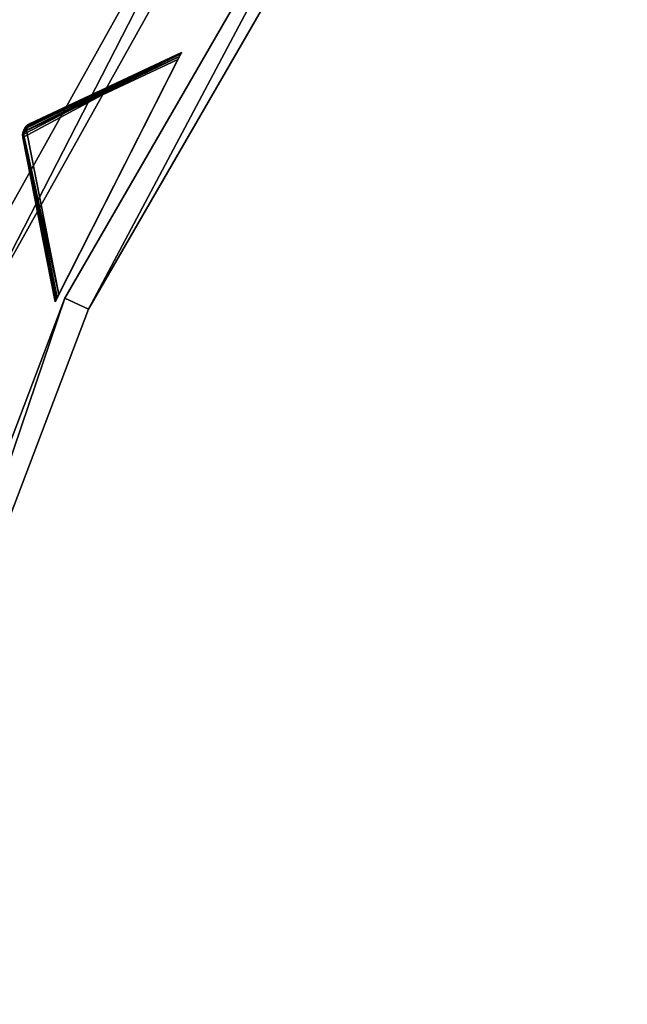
# Model space of a CAD drawing. Extents: x 1239 to 1951, y -365 to 347.
# Tile 151 of 202: x 1278 to 1325, y 86 to 162. Entities that reach past the tile are written whole.
import ezdxf

# ---------------------------------------------------------------- set-up
doc = ezdxf.new("R2010")
doc.units = 0
doc.header["$LTSCALE"] = 25.4
doc.layers.get('0').update_dxf_attribs({"color": 13, "linetype": 'CONTINUOUS'})

# ---------------------------------------------------------------- blocks, each defined once
blk = doc.blocks.new('GRUPUJ_10')
at = {"color": 0}
mesh = blk.add_polyface(dxfattribs=at)
corners = [(0, 334.731, 403.847), (1.997, 334.841, 403.847), (1.462, 391.844, 403.847), (7.718, 278.124, 403.847), (9.671, 278.553, 403.847), (24.417, 223.488, 403.847), (26.276, 224.224, 403.847), (49.663, 172.237, 403.847), (51.38, 173.263, 403.847), (82.804, 125.7, 403.847), (84.334, 126.988, 403.847), (122.98, 85.082, 403.847), (124.285, 86.599, 403.847), (145.389, 67.329, 403.847), (146.566, 68.945, 403.847), (169.152, 51.435, 403.847), (170.196, 53.141, 403.847), (220.124, 25.63, 403.847), (220.881, 27.482, 403.847), (274.575, 8.336, 403.847), (275.025, 10.285, 403.847), (331.094, 0, 403.847), (331.226, 1.996, 403.847), (388.22, 0.838, 403.847), (388.029, 2.829, 403.847), (443.963, 12.764, 403.847), (444.47, 10.83, 403.847), (497.579, 31.543, 403.847), (498.39, 29.714, 403.847), (547.489, 58.679, 403.847), (548.582, 57.004, 403.847), (592.399, 93.469, 403.847), (593.747, 91.992, 403.847), (631.147, 135.014, 403.847), (632.714, 133.772, 403.847), (662.728, 182.235, 403.847), (664.475, 181.261, 403.847), (686.326, 233.912, 403.847), (688.207, 233.23, 403.847), (701.329, 288.704, 403.847), (703.294, 288.333, 403.847), (707.348, 345.194, 403.847), (709.348, 345.143, 403.847), (3.451, 391.632, 403.847), (12.067, 447.982, 403.847), (13.996, 447.454, 403.847), (31.54, 501.693, 403.847), (33.36, 500.862, 403.847), (59.377, 551.584, 403.847), (61.039, 550.472, 403.847), (94.856, 596.363, 403.847), (96.318, 594.999, 403.847), (137.059, 634.872, 403.847), (138.283, 633.291, 403.847), (184.892, 666.112, 403.847), (185.847, 664.355, 403.847), (237.117, 689.274, 403.847), (237.778, 687.387, 403.847), (292.382, 703.759, 403.847), (292.732, 701.79, 403.847), (349.254, 709.192, 403.847), (349.284, 707.192, 403.847), (406.262, 705.431, 403.847), (405.97, 703.452, 403.847), (461.322, 690.668, 403.847), (461.927, 692.574, 403.847), (513.907, 669.17, 403.847), (514.81, 670.954, 403.847), (562.362, 639.515, 403.847), (563.54, 641.131, 403.847), (605.432, 602.471, 403.847), (606.854, 603.878, 403.847), (642.003, 558.999, 403.847), (643.632, 560.159, 403.847), (671.127, 510.222, 403.847), (672.921, 511.106, 403.847), (692.049, 457.406, 403.847), (693.962, 457.991, 403.847), (704.228, 401.918, 403.847), (706.21, 402.188, 403.847)]
mesh.append_faces([[corners[k] for k in face] for face in [(0, 1, 2), (1, 3, 4), (4, 5, 6), (6, 7, 8), (8, 9, 10), (10, 11, 12), (12, 13, 14), (14, 15, 16), (16, 17, 18), (18, 19, 20), (20, 21, 22), (22, 23, 24), (24, 23, 25), (25, 26, 27), (27, 28, 29), (29, 30, 31), (31, 32, 33), (33, 34, 35), (35, 36, 37), (37, 38, 39), (39, 40, 41), (2, 43, 44), (43, 2, 1), (44, 45, 46), (46, 47, 48), (48, 49, 50), (50, 51, 52), (52, 53, 54), (54, 55, 56), (56, 57, 58), (58, 59, 60), (60, 61, 62), (62, 64, 65), (65, 66, 67), (67, 68, 69), (69, 70, 71), (71, 72, 73), (73, 74, 75), (75, 76, 77), (77, 78, 79), (79, 41, 42)]], dxfattribs={"vtx0": -1, "vtx1": -1, "color": 0})
mesh.append_faces([[corners[k] for k in face] for face in [(1, 0, 3), (4, 3, 5), (6, 5, 7), (8, 7, 9), (10, 9, 11), (12, 11, 13), (14, 13, 15), (16, 15, 17), (18, 17, 19), (20, 19, 21), (22, 21, 23), (25, 23, 26), (27, 26, 28), (29, 28, 30), (31, 30, 32), (33, 32, 34), (35, 34, 36), (37, 36, 38), (39, 38, 40), (41, 40, 42), (44, 43, 45), (46, 45, 47), (48, 47, 49), (50, 49, 51), (52, 51, 53), (54, 53, 55), (56, 55, 57), (58, 57, 59), (60, 59, 61), (62, 61, 63), (62, 63, 64), (65, 64, 66), (67, 66, 68), (69, 68, 70), (71, 70, 72), (73, 72, 74), (75, 74, 76), (77, 76, 78), (79, 78, 41)]], dxfattribs={"vtx0": -1, "vtx2": -1, "color": 0})
mesh = blk.add_polyface(dxfattribs=at)
corners = [(1.462, 391.844, 383.847), (3.451, 391.632, 383.847), (1.997, 334.841, 383.847), (12.067, 447.982, 383.847), (13.996, 447.454, 383.847), (31.54, 501.693, 383.847), (33.36, 500.862, 383.847), (59.377, 551.584, 383.847), (61.039, 550.472, 383.847), (94.856, 596.363, 383.847), (96.318, 594.999, 383.847), (137.059, 634.872, 383.847), (138.283, 633.291, 383.847), (184.892, 666.112, 383.847), (185.847, 664.355, 383.847), (237.117, 689.274, 383.847), (237.778, 687.387, 383.847), (292.382, 703.759, 383.847), (292.732, 701.79, 383.847), (349.254, 709.192, 383.847), (349.284, 707.192, 383.847), (406.262, 705.431, 383.847), (405.97, 703.452, 383.847), (461.322, 690.668, 383.847), (461.927, 692.574, 383.847), (513.907, 669.17, 383.847), (514.81, 670.954, 383.847), (562.362, 639.515, 383.847), (563.54, 641.131, 383.847), (605.432, 602.471, 383.847), (606.854, 603.878, 383.847), (642.003, 558.999, 383.847), (643.632, 560.159, 383.847), (671.127, 510.222, 383.847), (672.921, 511.106, 383.847), (692.049, 457.406, 383.847), (693.962, 457.991, 383.847), (704.228, 401.918, 383.847), (706.21, 402.188, 383.847), (707.348, 345.194, 383.847), (709.348, 345.143, 383.847), (0, 334.731, 383.847), (7.718, 278.124, 383.847), (9.671, 278.553, 383.847), (24.417, 223.488, 383.847), (26.276, 224.224, 383.847), (49.663, 172.237, 383.847), (51.38, 173.263, 383.847), (82.804, 125.7, 383.847), (84.334, 126.988, 383.847), (122.98, 85.082, 383.847), (124.285, 86.599, 383.847), (145.389, 67.329, 383.847), (146.566, 68.945, 383.847), (169.152, 51.435, 383.847), (170.196, 53.141, 383.847), (220.124, 25.63, 383.847), (220.881, 27.482, 383.847), (274.575, 8.336, 383.847), (275.025, 10.285, 383.847), (331.094, 0, 383.847), (331.226, 1.996, 383.847), (388.22, 0.838, 383.847), (388.029, 2.829, 383.847), (443.963, 12.764, 383.847), (444.47, 10.83, 383.847), (497.579, 31.543, 383.847), (498.39, 29.714, 383.847), (547.489, 58.679, 383.847), (548.582, 57.004, 383.847), (592.399, 93.469, 383.847), (593.747, 91.992, 383.847), (631.147, 135.014, 383.847), (632.714, 133.772, 383.847), (662.728, 182.235, 383.847), (664.475, 181.261, 383.847), (686.326, 233.912, 383.847), (688.207, 233.23, 383.847), (701.329, 288.704, 383.847), (703.294, 288.333, 383.847)]
mesh.append_faces([[corners[k] for k in face] for face in [(1, 3, 4), (4, 5, 6), (6, 7, 8), (8, 9, 10), (10, 11, 12), (12, 13, 14), (14, 15, 16), (16, 17, 18), (18, 19, 20), (20, 21, 22), (22, 21, 23), (23, 24, 25), (25, 26, 27), (27, 28, 29), (29, 30, 31), (31, 32, 33), (33, 34, 35), (35, 36, 37), (37, 38, 39), (41, 2, 42), (42, 43, 44), (44, 45, 46), (46, 47, 48), (48, 49, 50), (50, 51, 52), (52, 53, 54), (54, 55, 56), (56, 57, 58), (58, 59, 60), (60, 61, 62), (62, 64, 65), (65, 66, 67), (67, 68, 69), (69, 70, 71), (71, 72, 73), (73, 74, 75), (75, 76, 77), (77, 78, 79), (79, 39, 40)]], dxfattribs={"vtx0": -1, "vtx1": -1, "color": 0})
mesh.append_faces([[corners[k] for k in face] for face in [(0, 1, 2), (1, 0, 3), (4, 3, 5), (6, 5, 7), (8, 7, 9), (10, 9, 11), (12, 11, 13), (14, 13, 15), (16, 15, 17), (18, 17, 19), (20, 19, 21), (23, 21, 24), (25, 24, 26), (27, 26, 28), (29, 28, 30), (31, 30, 32), (33, 32, 34), (35, 34, 36), (37, 36, 38), (39, 38, 40), (2, 41, 0), (42, 2, 43), (44, 43, 45), (46, 45, 47), (48, 47, 49), (50, 49, 51), (52, 51, 53), (54, 53, 55), (56, 55, 57), (58, 57, 59), (60, 59, 61), (62, 61, 63), (62, 63, 64), (65, 64, 66), (67, 66, 68), (69, 68, 70), (71, 70, 72), (73, 72, 74), (75, 74, 76), (77, 76, 78), (79, 78, 39)]], dxfattribs={"vtx0": -1, "vtx2": -1, "color": 0})
mesh = blk.add_polyface(dxfattribs=at)
corners = [(13.987, 284.721, 390.847), (9.244, 340.318, 390.847), (7.246, 340.238, 390.847), (15.946, 285.121, 390.847), (29.546, 231.005, 390.847), (31.416, 231.714, 390.847), (53.52, 180.48, 390.847), (55.252, 181.48, 390.847), (85.289, 134.455, 390.847), (86.838, 135.72, 390.847), (124.029, 94.122, 390.847), (125.355, 95.62, 390.847), (168.737, 60.526, 390.847), (169.806, 62.217, 390.847), (218.256, 34.537, 390.847), (219.04, 36.377, 390.847), (271.302, 16.828, 390.847), (271.781, 18.77, 390.847), (326.502, 7.857, 390.847), (326.663, 9.85, 390.847), (354.464, 6.73, 390.847), (354.464, 8.73, 390.847), (382.426, 7.857, 390.847), (382.265, 9.85, 390.847), (437.148, 18.77, 390.847), (437.626, 16.828, 390.847), (489.889, 36.377, 390.847), (490.672, 34.537, 390.847), (539.122, 62.217, 390.847), (540.191, 60.526, 390.847), (583.573, 95.62, 390.847), (584.899, 94.122, 390.847), (622.09, 135.72, 390.847), (623.639, 134.455, 390.847), (653.676, 181.48, 390.847), (655.408, 180.48, 390.847), (677.512, 231.714, 390.847), (679.382, 231.005, 390.847), (692.982, 285.121, 390.847), (694.941, 284.721, 390.847), (699.684, 340.318, 390.847), (701.682, 340.238, 390.847), (9.498, 396.116, 390.847), (11.483, 395.875, 390.847), (20.684, 450.911, 390.847), (22.605, 450.354, 390.847), (40.515, 503.201, 390.847), (42.322, 502.343, 390.847), (68.477, 551.632, 390.847), (70.123, 550.496, 390.847), (103.846, 594.952, 390.847), (105.289, 593.566, 390.847), (145.706, 632.036, 390.847), (146.908, 630.437, 390.847), (192.973, 661.926, 390.847), (193.902, 660.155, 390.847), (244.422, 683.846, 390.847), (245.055, 681.949, 390.847), (298.721, 697.23, 390.847), (299.042, 695.256, 390.847), (354.464, 701.73, 390.847), (354.464, 699.73, 390.847), (409.886, 695.256, 390.847), (410.207, 697.23, 390.847), (463.873, 681.949, 390.847), (464.506, 683.846, 390.847), (515.026, 660.155, 390.847), (515.955, 661.926, 390.847), (562.021, 630.437, 390.847), (563.222, 632.036, 390.847), (603.64, 593.566, 390.847), (605.082, 594.952, 390.847), (638.805, 550.496, 390.847), (640.451, 551.632, 390.847), (666.606, 502.343, 390.847), (668.413, 503.201, 390.847), (686.323, 450.354, 390.847), (688.244, 450.911, 390.847), (697.445, 395.875, 390.847), (699.43, 396.116, 390.847)]
mesh.append_faces([[corners[k] for k in face] for face in [(0, 1, 2), (1, 0, 3), (3, 4, 5), (5, 6, 7), (7, 8, 9), (9, 10, 11), (11, 12, 13), (13, 14, 15), (15, 16, 17), (17, 18, 19), (19, 20, 21), (21, 22, 23), (23, 22, 24), (24, 25, 26), (26, 27, 28), (28, 29, 30), (30, 31, 32), (32, 33, 34), (34, 35, 36), (36, 37, 38), (38, 39, 40), (42, 43, 44), (44, 45, 46), (46, 47, 48), (48, 49, 50), (50, 51, 52), (52, 53, 54), (54, 55, 56), (56, 57, 58), (58, 59, 60), (60, 62, 63), (63, 64, 65), (65, 66, 67), (67, 68, 69), (69, 70, 71), (71, 72, 73), (73, 74, 75), (75, 76, 77), (77, 78, 79), (79, 40, 41)]], dxfattribs={"vtx0": -1, "vtx1": -1, "color": 0})
mesh.append_faces([[corners[k] for k in face] for face in [(3, 0, 4), (5, 4, 6), (7, 6, 8), (9, 8, 10), (11, 10, 12), (13, 12, 14), (15, 14, 16), (17, 16, 18), (19, 18, 20), (21, 20, 22), (24, 22, 25), (26, 25, 27), (28, 27, 29), (30, 29, 31), (32, 31, 33), (34, 33, 35), (36, 35, 37), (38, 37, 39), (40, 39, 41), (1, 42, 2), (42, 1, 43), (44, 43, 45), (46, 45, 47), (48, 47, 49), (50, 49, 51), (52, 51, 53), (54, 53, 55), (56, 55, 57), (58, 57, 59), (60, 59, 61), (60, 61, 62), (63, 62, 64), (65, 64, 66), (67, 66, 68), (69, 68, 70), (71, 70, 72), (73, 72, 74), (75, 74, 76), (77, 76, 78), (79, 78, 40)]], dxfattribs={"vtx0": -1, "vtx2": -1, "color": 0})
mesh = blk.add_polyface(dxfattribs=at)
corners = [(9.498, 396.116, 383.847), (9.244, 340.318, 383.847), (7.246, 340.238, 383.847), (11.483, 395.875, 383.847), (20.684, 450.911, 383.847), (22.605, 450.354, 383.847), (40.515, 503.201, 383.847), (42.322, 502.343, 383.847), (68.477, 551.632, 383.847), (70.123, 550.496, 383.847), (103.846, 594.952, 383.847), (105.289, 593.566, 383.847), (145.706, 632.036, 383.847), (146.908, 630.437, 383.847), (192.973, 661.926, 383.847), (193.902, 660.155, 383.847), (244.422, 683.846, 383.847), (245.055, 681.949, 383.847), (298.721, 697.23, 383.847), (299.042, 695.256, 383.847), (354.464, 701.73, 383.847), (354.464, 699.73, 383.847), (410.207, 697.23, 383.847), (409.886, 695.256, 383.847), (463.873, 681.949, 383.847), (464.506, 683.846, 383.847), (515.026, 660.155, 383.847), (515.955, 661.926, 383.847), (562.021, 630.437, 383.847), (563.222, 632.036, 383.847), (603.64, 593.566, 383.847), (605.082, 594.952, 383.847), (638.805, 550.496, 383.847), (640.451, 551.632, 383.847), (666.606, 502.343, 383.847), (668.413, 503.201, 383.847), (686.323, 450.354, 383.847), (688.244, 450.911, 383.847), (697.445, 395.875, 383.847), (699.43, 396.116, 383.847), (699.684, 340.318, 383.847), (701.682, 340.238, 383.847), (13.987, 284.721, 383.847), (15.946, 285.121, 383.847), (29.546, 231.005, 383.847), (31.416, 231.714, 383.847), (53.52, 180.48, 383.847), (55.252, 181.48, 383.847), (85.289, 134.455, 383.847), (86.838, 135.72, 383.847), (124.029, 94.122, 383.847), (125.355, 95.62, 383.847), (168.737, 60.526, 383.847), (169.806, 62.217, 383.847), (218.256, 34.537, 383.847), (219.04, 36.377, 383.847), (271.302, 16.828, 383.847), (271.781, 18.77, 383.847), (326.502, 7.857, 383.847), (326.663, 9.85, 383.847), (354.464, 6.73, 383.847), (354.464, 8.73, 383.847), (382.265, 9.85, 383.847), (382.426, 7.857, 383.847), (437.148, 18.77, 383.847), (437.626, 16.828, 383.847), (489.889, 36.377, 383.847), (490.672, 34.537, 383.847), (539.122, 62.217, 383.847), (540.191, 60.526, 383.847), (583.573, 95.62, 383.847), (584.899, 94.122, 383.847), (622.09, 135.72, 383.847), (623.639, 134.455, 383.847), (653.676, 181.48, 383.847), (655.408, 180.48, 383.847), (677.512, 231.714, 383.847), (679.382, 231.005, 383.847), (692.982, 285.121, 383.847), (694.941, 284.721, 383.847)]
mesh.append_faces([[corners[k] for k in face] for face in [(0, 1, 2), (1, 0, 3), (3, 4, 5), (5, 6, 7), (7, 8, 9), (9, 10, 11), (11, 12, 13), (13, 14, 15), (15, 16, 17), (17, 18, 19), (19, 20, 21), (21, 22, 23), (23, 22, 24), (24, 25, 26), (26, 27, 28), (28, 29, 30), (30, 31, 32), (32, 33, 34), (34, 35, 36), (36, 37, 38), (38, 39, 40), (42, 43, 44), (44, 45, 46), (46, 47, 48), (48, 49, 50), (50, 51, 52), (52, 53, 54), (54, 55, 56), (56, 57, 58), (58, 59, 60), (60, 62, 63), (63, 64, 65), (65, 66, 67), (67, 68, 69), (69, 70, 71), (71, 72, 73), (73, 74, 75), (75, 76, 77), (77, 78, 79), (79, 40, 41)]], dxfattribs={"vtx0": -1, "vtx1": -1, "color": 0})
mesh.append_faces([[corners[k] for k in face] for face in [(3, 0, 4), (5, 4, 6), (7, 6, 8), (9, 8, 10), (11, 10, 12), (13, 12, 14), (15, 14, 16), (17, 16, 18), (19, 18, 20), (21, 20, 22), (24, 22, 25), (26, 25, 27), (28, 27, 29), (30, 29, 31), (32, 31, 33), (34, 33, 35), (36, 35, 37), (38, 37, 39), (40, 39, 41), (1, 42, 2), (42, 1, 43), (44, 43, 45), (46, 45, 47), (48, 47, 49), (50, 49, 51), (52, 51, 53), (54, 53, 55), (56, 55, 57), (58, 57, 59), (60, 59, 61), (60, 61, 62), (63, 62, 64), (65, 64, 66), (67, 66, 68), (69, 68, 70), (71, 70, 72), (73, 72, 74), (75, 74, 76), (77, 76, 78), (79, 78, 40)]], dxfattribs={"vtx0": -1, "vtx2": -1, "color": 0})
mesh = blk.add_polyface(dxfattribs=at)
corners = [(59.377, 551.584, 403.847), (31.54, 501.693, 383.847), (31.54, 501.693, 403.847), (59.377, 551.584, 383.847)]
mesh.append_faces([[corners[k] for k in face] for face in [(0, 1, 2), (1, 0, 3)]], dxfattribs={"vtx0": -1, "color": 0})
mesh = blk.add_polyface(dxfattribs=at)
corners = [(68.477, 551.632, 390.847), (40.515, 503.201, 383.847), (40.515, 503.201, 390.847), (68.477, 551.632, 383.847)]
mesh.append_faces([[corners[k] for k in face] for face in [(0, 1, 2), (1, 0, 3)]], dxfattribs={"vtx0": -1, "color": 0})
mesh = blk.add_polyface(dxfattribs=at)
corners = [(61.039, 550.472, 383.847), (33.36, 500.862, 403.847), (33.36, 500.862, 383.847), (61.039, 550.472, 403.847)]
mesh.append_faces([[corners[k] for k in face] for face in [(0, 1, 2), (1, 0, 3)]], dxfattribs={"vtx0": -1, "color": 0})
mesh = blk.add_polyface(dxfattribs=at)
corners = [(70.123, 550.496, 383.847), (42.322, 502.343, 390.847), (42.322, 502.343, 383.847), (70.123, 550.496, 390.847)]
mesh.append_faces([[corners[k] for k in face] for face in [(0, 1, 2), (1, 0, 3)]], dxfattribs={"vtx0": -1, "color": 0})
mesh = blk.add_polyface(dxfattribs=at)
corners = [(40.515, 503.201, 390.847), (20.684, 450.911, 383.847), (20.684, 450.911, 390.847), (40.515, 503.201, 383.847)]
mesh.append_faces([[corners[k] for k in face] for face in [(0, 1, 2), (1, 0, 3)]], dxfattribs={"vtx0": -1, "color": 0})
mesh = blk.add_polyface(dxfattribs=at)
corners = [(42.322, 502.343, 383.847), (22.605, 450.354, 390.847), (22.605, 450.354, 383.847), (42.322, 502.343, 390.847)]
mesh.append_faces([[corners[k] for k in face] for face in [(0, 1, 2), (1, 0, 3)]], dxfattribs={"vtx0": -1, "color": 0})
blk = doc.blocks.new('GRUPUJ_12')
at = {"color": 254}
mesh = blk.add_polyface(dxfattribs=at)
corners = [(51.022, 523.926, 395), (38.821, 517.369, 384.866), (41.3, 504.749, 395), (38.802, 517.589, 384.717), (38.833, 517.807, 384.625), (38.91, 518.014, 384.594), (39.031, 518.198, 384.625), (39.189, 518.352, 384.717), (39.377, 518.467, 384.866)]
mesh.append_faces([[corners[k] for k in face] for face in [(0, 1, 2), (7, 0, 8)]], dxfattribs={"vtx0": -1, "color": 254})
mesh.append_faces([[corners[k] for k in face] for face in [(1, 0, 3), (3, 0, 4), (4, 0, 5), (5, 0, 6), (6, 0, 7)]], dxfattribs={"vtx0": -1, "vtx1": -1, "color": 254})
mesh = blk.add_polyface(dxfattribs=at)
corners = [(50.861, 523.608, 245.041), (39.099, 517.918, 255.134), (39.177, 518.264, 255.41)]
mesh.append_faces([[corners[k] for k in face] for face in [(0, 1, 2)]], dxfattribs={"color": 254})
mesh = blk.add_polyface(dxfattribs=at)
corners = [(50.861, 523.608, 245.041), (50.744, 523.377, 245), (39.099, 517.918, 255.134)]
mesh.append_faces([[corners[k] for k in face] for face in [(0, 1, 2)]], dxfattribs={"color": 254})
mesh = blk.add_polyface(dxfattribs=at)
corners = [(50.744, 523.377, 245), (41.579, 505.299, 245), (39.099, 517.918, 255.134)]
mesh.append_faces([[corners[k] for k in face] for face in [(0, 1, 2)]], dxfattribs={"color": 254})
mesh = blk.add_polyface(dxfattribs=at)
corners = [(39.177, 518.264, 255.41), (51.022, 523.926, 245.616), (51.004, 523.889, 245.357)]
mesh.append_faces([[corners[k] for k in face] for face in [(0, 1, 2)]], dxfattribs={"color": 254})
mesh = blk.add_polyface(dxfattribs=at)
corners = [(39.377, 518.467, 255.75), (51.022, 523.926, 245.616), (39.177, 518.264, 255.41)]
mesh.append_faces([[corners[k] for k in face] for face in [(0, 1, 2)]], dxfattribs={"color": 254})
mesh = blk.add_polyface(dxfattribs=at)
corners = [(39.177, 518.264, 255.41), (51.004, 523.889, 245.357), (50.949, 523.781, 245.162)]
mesh.append_faces([[corners[k] for k in face] for face in [(0, 1, 2)]], dxfattribs={"color": 254})
mesh = blk.add_polyface(dxfattribs=at)
corners = [(50.949, 523.781, 245.162), (50.861, 523.608, 245.041), (39.177, 518.264, 255.41)]
mesh.append_faces([[corners[k] for k in face] for face in [(0, 1, 2)]], dxfattribs={"color": 254})
mesh = blk.add_polyface(dxfattribs=at)
corners = [(39.377, 518.467, 255.75), (51.022, 523.926, 395), (51.022, 523.926, 245.616), (39.377, 518.467, 384.866)]
mesh.append_faces([[corners[k] for k in face] for face in [(0, 1, 2), (1, 0, 3)]], dxfattribs={"vtx0": -1, "color": 254})
mesh = blk.add_polyface(dxfattribs=at)
corners = [(41.319, 504.786, 245.357), (41.3, 504.749, 395), (41.3, 504.749, 245.616), (51.022, 523.926, 395), (41.374, 504.894, 245.162), (41.462, 505.068, 245.041), (41.579, 505.299, 245), (50.744, 523.377, 245), (50.861, 523.608, 245.041), (50.949, 523.781, 245.162), (51.004, 523.889, 245.357), (51.022, 523.926, 245.616)]
mesh.append_faces([[corners[k] for k in face] for face in [(0, 1, 2), (3, 10, 11)]], dxfattribs={"vtx0": -1, "color": 254})
mesh.append_faces([[corners[k] for k in face] for face in [(1, 0, 3)]], dxfattribs={"vtx0": -1, "vtx1": -1, "color": 254})
mesh.append_faces([[corners[k] for k in face] for face in [(3, 0, 4), (3, 4, 5), (3, 5, 6), (3, 6, 7), (3, 7, 8), (3, 8, 9), (3, 9, 10)]], dxfattribs={"vtx0": -1, "vtx2": -1, "color": 254})
mesh = blk.add_polyface(dxfattribs=at)
corners = [(39.031, 518.198, 255.75), (38.833, 517.807, 384.625), (38.91, 518.014, 384.594)]
mesh.append_faces([[corners[k] for k in face] for face in [(0, 1, 2)]], dxfattribs={"color": 254})
mesh = blk.add_polyface(dxfattribs=at)
corners = [(39.031, 518.198, 255.75), (38.833, 517.807, 255.75), (38.833, 517.807, 384.625)]
mesh.append_faces([[corners[k] for k in face] for face in [(0, 1, 2)]], dxfattribs={"color": 254})
mesh = blk.add_polyface(dxfattribs=at)
corners = [(39.031, 518.198, 255.75), (39.04, 518.162, 255.507), (38.833, 517.807, 255.75)]
mesh.append_faces([[corners[k] for k in face] for face in [(0, 1, 2)]], dxfattribs={"color": 254})
mesh = blk.add_polyface(dxfattribs=at)
corners = [(39.04, 518.162, 255.507), (38.93, 518.004, 255.541), (38.833, 517.807, 255.75)]
mesh.append_faces([[corners[k] for k in face] for face in [(0, 1, 2)]], dxfattribs={"color": 254})
mesh = blk.add_polyface(dxfattribs=at)
corners = [(38.93, 518.004, 255.541), (38.867, 517.821, 255.507), (38.833, 517.807, 255.75)]
mesh.append_faces([[corners[k] for k in face] for face in [(0, 1, 2)]], dxfattribs={"color": 254})
mesh = blk.add_polyface(dxfattribs=at)
corners = [(39.099, 517.918, 255.134), (38.866, 517.651, 255.41), (38.867, 517.821, 255.507)]
mesh.append_faces([[corners[k] for k in face] for face in [(0, 1, 2)]], dxfattribs={"color": 254})
mesh = blk.add_polyface(dxfattribs=at)
corners = [(39.099, 517.918, 255.134), (41.579, 505.299, 245), (38.866, 517.651, 255.41)]
mesh.append_faces([[corners[k] for k in face] for face in [(0, 1, 2)]], dxfattribs={"color": 254})
mesh = blk.add_polyface(dxfattribs=at)
corners = [(38.93, 518.004, 255.541), (39.099, 517.918, 255.134), (38.867, 517.821, 255.507)]
mesh.append_faces([[corners[k] for k in face] for face in [(0, 1, 2)]], dxfattribs={"color": 254})
mesh = blk.add_polyface(dxfattribs=at)
corners = [(39.031, 518.198, 255.75), (38.91, 518.014, 384.594), (39.031, 518.198, 384.625)]
mesh.append_faces([[corners[k] for k in face] for face in [(0, 1, 2)]], dxfattribs={"color": 254})
mesh = blk.add_polyface(dxfattribs=at)
corners = [(39.04, 518.162, 255.507), (39.099, 517.918, 255.134), (38.93, 518.004, 255.541)]
mesh.append_faces([[corners[k] for k in face] for face in [(0, 1, 2)]], dxfattribs={"color": 254})
mesh = blk.add_polyface(dxfattribs=at)
corners = [(39.189, 518.352, 384.717), (39.081, 518.254, 255.75), (39.031, 518.198, 384.625)]
mesh.append_faces([[corners[k] for k in face] for face in [(0, 1, 2)]], dxfattribs={"color": 254})
mesh = blk.add_polyface(dxfattribs=at)
corners = [(39.081, 518.254, 255.75), (39.04, 518.162, 255.507), (39.031, 518.198, 255.75)]
mesh.append_faces([[corners[k] for k in face] for face in [(0, 1, 2)]], dxfattribs={"color": 254})
mesh = blk.add_polyface(dxfattribs=at)
corners = [(39.081, 518.254, 255.75), (39.031, 518.198, 255.75), (39.031, 518.198, 384.625)]
mesh.append_faces([[corners[k] for k in face] for face in [(0, 1, 2)]], dxfattribs={"color": 254})
mesh = blk.add_polyface(dxfattribs=at)
corners = [(39.377, 518.467, 255.75), (39.177, 518.264, 255.41), (39.04, 518.162, 255.507)]
mesh.append_faces([[corners[k] for k in face] for face in [(0, 1, 2)]], dxfattribs={"color": 254})
mesh = blk.add_polyface(dxfattribs=at)
corners = [(39.377, 518.467, 255.75), (39.04, 518.162, 255.507), (39.081, 518.254, 255.75)]
mesh.append_faces([[corners[k] for k in face] for face in [(0, 1, 2)]], dxfattribs={"color": 254})
mesh = blk.add_polyface(dxfattribs=at)
corners = [(39.177, 518.264, 255.41), (39.099, 517.918, 255.134), (39.04, 518.162, 255.507)]
mesh.append_faces([[corners[k] for k in face] for face in [(0, 1, 2)]], dxfattribs={"color": 254})
mesh = blk.add_polyface(dxfattribs=at)
corners = [(39.189, 518.352, 384.717), (39.377, 518.467, 255.75), (39.081, 518.254, 255.75)]
mesh.append_faces([[corners[k] for k in face] for face in [(0, 1, 2)]], dxfattribs={"color": 254})
mesh = blk.add_polyface(dxfattribs=at)
corners = [(39.377, 518.467, 384.866), (39.377, 518.467, 255.75), (39.189, 518.352, 384.717)]
mesh.append_faces([[corners[k] for k in face] for face in [(0, 1, 2)]], dxfattribs={"color": 254})
mesh = blk.add_polyface(dxfattribs=at)
corners = [(38.833, 517.807, 255.75), (38.802, 517.589, 384.717), (38.833, 517.807, 384.625)]
mesh.append_faces([[corners[k] for k in face] for face in [(0, 1, 2)]], dxfattribs={"color": 254})
mesh = blk.add_polyface(dxfattribs=at)
corners = [(38.833, 517.807, 255.75), (38.821, 517.369, 384.866), (38.802, 517.589, 384.717)]
mesh.append_faces([[corners[k] for k in face] for face in [(0, 1, 2)]], dxfattribs={"color": 254})
mesh = blk.add_polyface(dxfattribs=at)
corners = [(38.867, 517.821, 255.507), (38.866, 517.651, 255.41), (38.817, 517.734, 255.75)]
mesh.append_faces([[corners[k] for k in face] for face in [(0, 1, 2)]], dxfattribs={"color": 254})
mesh = blk.add_polyface(dxfattribs=at)
corners = [(38.867, 517.821, 255.507), (38.817, 517.734, 255.75), (38.833, 517.807, 255.75)]
mesh.append_faces([[corners[k] for k in face] for face in [(0, 1, 2)]], dxfattribs={"color": 254})
mesh = blk.add_polyface(dxfattribs=at)
corners = [(38.833, 517.807, 255.75), (38.817, 517.734, 255.75), (38.821, 517.369, 384.866)]
mesh.append_faces([[corners[k] for k in face] for face in [(0, 1, 2)]], dxfattribs={"color": 254})
mesh = blk.add_polyface(dxfattribs=at)
corners = [(38.817, 517.734, 255.75), (38.866, 517.651, 255.41), (38.821, 517.369, 255.75)]
mesh.append_faces([[corners[k] for k in face] for face in [(0, 1, 2)]], dxfattribs={"color": 254})
mesh = blk.add_polyface(dxfattribs=at)
corners = [(38.817, 517.734, 255.75), (38.821, 517.369, 255.75), (38.821, 517.369, 384.866)]
mesh.append_faces([[corners[k] for k in face] for face in [(0, 1, 2)]], dxfattribs={"color": 254})
mesh = blk.add_polyface(dxfattribs=at)
corners = [(38.866, 517.651, 255.41), (41.319, 504.786, 245.357), (38.821, 517.369, 255.75)]
mesh.append_faces([[corners[k] for k in face] for face in [(0, 1, 2)]], dxfattribs={"color": 254})
mesh = blk.add_polyface(dxfattribs=at)
corners = [(38.821, 517.369, 384.866), (41.3, 504.749, 245.616), (41.3, 504.749, 395), (38.821, 517.369, 255.75)]
mesh.append_faces([[corners[k] for k in face] for face in [(0, 1, 2), (1, 0, 3)]], dxfattribs={"vtx0": -1, "color": 254})
mesh = blk.add_polyface(dxfattribs=at)
corners = [(38.821, 517.369, 255.75), (41.319, 504.786, 245.357), (41.3, 504.749, 245.616)]
mesh.append_faces([[corners[k] for k in face] for face in [(0, 1, 2)]], dxfattribs={"color": 254})
mesh = blk.add_polyface(dxfattribs=at)
corners = [(38.866, 517.651, 255.41), (41.579, 505.299, 245), (41.462, 505.068, 245.041)]
mesh.append_faces([[corners[k] for k in face] for face in [(0, 1, 2)]], dxfattribs={"color": 254})
mesh = blk.add_polyface(dxfattribs=at)
corners = [(38.866, 517.651, 255.41), (41.374, 504.894, 245.162), (41.319, 504.786, 245.357)]
mesh.append_faces([[corners[k] for k in face] for face in [(0, 1, 2)]], dxfattribs={"color": 254})
mesh = blk.add_polyface(dxfattribs=at)
corners = [(38.866, 517.651, 255.41), (41.462, 505.068, 245.041), (41.374, 504.894, 245.162)]
mesh.append_faces([[corners[k] for k in face] for face in [(0, 1, 2)]], dxfattribs={"color": 254})
blk = doc.blocks.new('CRISTAL-L-7631-7630_STL_1')
at = {"color": 0}
blk.add_blockref('GRUPUJ_12', (144.99, -356.06, 144.219), dxfattribs=at)
at = {"color": 250}
blk.add_blockref('GRUPUJ_10', (146.534, -354.23, 165.372), dxfattribs=at)
blk = doc.blocks.new('GRUPUJ_16')
at = {"color": 0}
blk.add_blockref('CRISTAL-L-7631-7630_STL_1', (-144.99, 356.06, -7.219), dxfattribs=at)
blk = doc.blocks.new('GRUPUJ_5')
at = {"color": 0}
blk.add_blockref('GRUPUJ_16', (0, 0), dxfattribs=at)

msp = doc.modelspace()

# ---------------------------------------------------------------- block references
at = {"color": 0}
msp.add_blockref('GRUPUJ_5', (1239.459, -364.849), dxfattribs=at)

doc.saveas('drawing.dxf')
